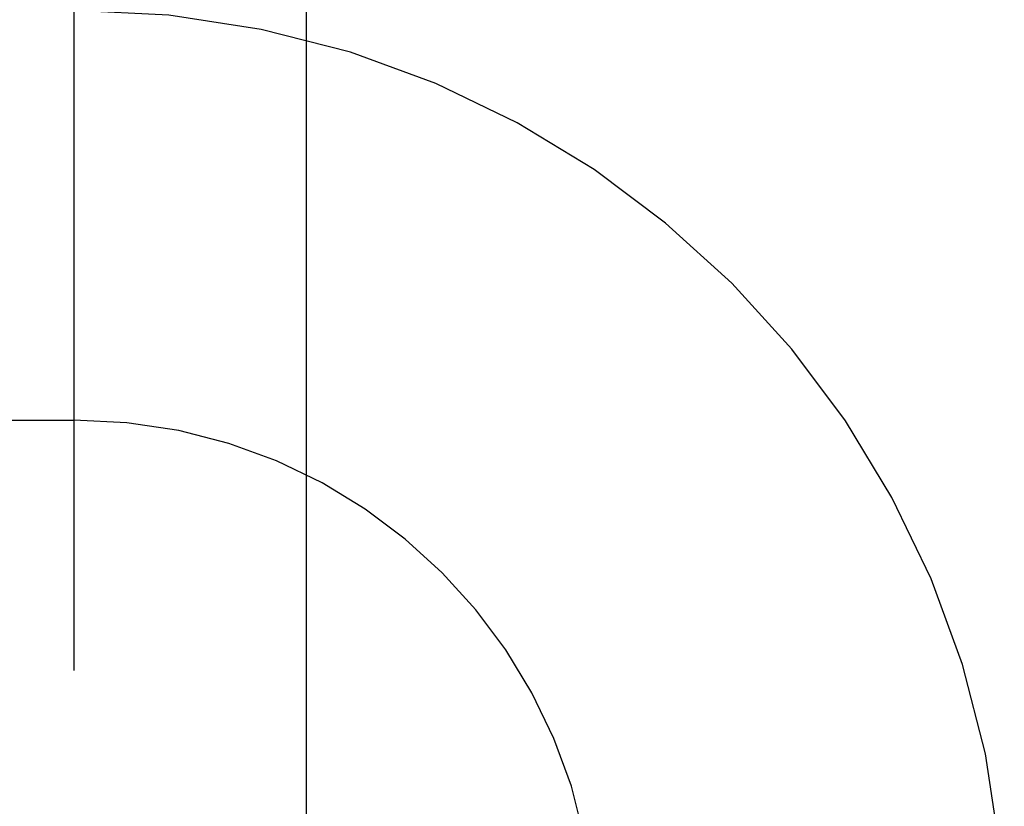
# Model space of a CAD drawing. Header units: inches. Extents: x 0 to 184, y 0 to 119.
# Tile 47 of 116: x 82.574 to 82.838, y 44.846 to 45.057. Entities that reach past the tile are written whole.
import ezdxf

# ---------------------------------------------------------------- set-up
doc = ezdxf.new("R2010")
doc.units = ezdxf.units.IN
doc.header["$LTSCALE"] = 10.121375
doc.header["$MEASUREMENT"] = 0
doc.linetypes.add('HIDDEN', pattern=[0.2, 0.1, -0.1])
doc.layers.add('DEFAULT_2', color=8, linetype='HIDDEN')

msp = doc.modelspace()

# ---------------------------------------------------------------- linework, layer by layer
at = {"layer": 'DEFAULT_2', "color": 8, "linetype": 'HIDDEN'}
for p, q in [((82.58828, 47.91876), (82.58828, 42.41826)), ((82.65078, 44.52386), (82.65078, 45.26691)), ((82.08828, 44.94959), (82.58828, 44.94959))]:
    msp.add_line(p, q, dxfattribs=at)
for radius in [0.25, 0.14]:
    msp.add_arc((82.58828, 44.80959), radius, 270, 90, dxfattribs=at)

doc.saveas('drawing.dxf')
